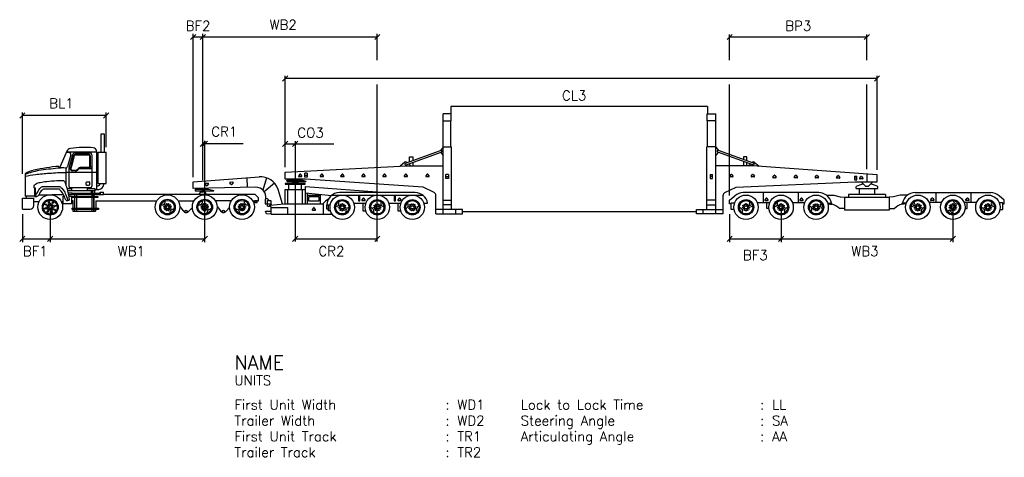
# Model space of a CAD drawing. Extents: x -20.2 to 20.1, y -8.9 to 9.
import ezdxf
from ezdxf.enums import TextEntityAlignment as Align

# ---------------------------------------------------------------- set-up
doc = ezdxf.new("R2010")
doc.units = 0
for name, color, linetype in [('ATDIMS', 7, 'CONTINUOUS'), ('ATTEXT', 7, 'CONTINUOUS'), ('ATVEHICLE', 7, 'CONTINUOUS')]:
    doc.layers.add(name, color=color, linetype=linetype)
doc.styles.get("Standard").update_dxf_attribs({"font": 'romans.shx'})

msp = doc.modelspace()

# ---------------------------------------------------------------- linework, layer by layer
at = {"layer": 'ATDIMS'}
for p, q in [((-13.211, 8.154), (-12.995, 8.37)), ((-13.103, 2.529), (-13.103, 8.385)), ((-13.103, 8.262), (-5.568, 8.262)), ((-12.817, 8.154), (-12.602, 8.37)), ((-12.709, 2.406), (-12.709, 8.385)), ((-5.676, 8.154), (-5.461, 8.37)), ((-5.568, 7.312), (-5.568, 8.385)), ((8.748, 8.154), (8.963, 8.37)), ((8.855, 7.312), (8.855, 8.37)), ((8.855, 8.262), (14.478, 8.262)), ((14.37, 8.154), (14.585, 8.37)), ((14.478, 7.312), (14.478, 8.37)), ((-9.451, 6.454), (-9.235, 6.67)), ((-9.343, 2.937), (-9.343, 6.67)), ((14.889, 6.562), (-9.343, 6.562)), ((14.781, 6.454), (14.997, 6.67)), ((14.889, 2.827), (14.889, 6.67)), ((-5.568, -0.108), (-5.568, 6.312)), ((8.855, 1.779), (8.855, 6.312)), ((14.478, 2.857), (14.478, 6.312)), ((-20.208, 4.94), (-19.993, 5.156)), ((-20.1, 2.669), (-20.1, 5.171)), ((-16.667, 5.048), (-20.1, 5.048)), ((-16.775, 4.94), (-16.56, 5.156)), ((-16.667, 3.75), (-16.667, 5.171)), ((-12.817, 3.785), (-12.602, 4)), ((-12.741, 3.785), (-12.526, 4)), ((-11.054, 3.892), (-12.709, 3.892)), ((-12.633, -0.132), (-12.633, 4.015)), ((-9.451, 3.785), (-9.235, 4)), ((-9.343, 3.892), (-7.343, 3.892)), ((-9.04, 3.785), (-8.824, 4)), ((-8.932, 4), (-8.932, -0.108)), ((-18.957, 1.29), (-18.957, -0.132)), ((10.962, 1.29), (10.962, -0.132)), ((17.994, 1.294), (17.994, -0.132)), ((-20.1, 1.014), (-20.1, -0.132)), ((8.855, 1.014), (8.855, -0.132)), ((-20.208, -0.108), (-19.993, 0.108)), ((-20.1, 0), (-18.957, 0)), ((-19.065, -0.108), (-18.85, 0.108)), ((-18.957, 0), (-12.633, 0)), ((-12.741, -0.108), (-12.526, 0.108)), ((-9.04, -0.108), (-8.824, 0.108)), ((-8.932, 0), (-5.568, 0)), ((-5.676, -0.108), (-5.461, 0.108)), ((8.748, -0.108), (8.963, 0.108)), ((8.855, 0), (10.962, 0)), ((10.854, -0.108), (11.069, 0.108)), ((10.962, 0), (17.994, 0)), ((17.886, -0.108), (18.102, 0.108))]:
    msp.add_line(p, q, dxfattribs=at)
at = {"layer": 'ATVEHICLE'}
for p, q in [((-2.562, 5.412), (-2.562, 5.112)), ((7.952, 5.412), (-2.562, 5.412)), ((7.952, 5.412), (7.952, 5.112)), ((-2.545, 5.112), (-2.874, 5.112)), ((-2.874, 1.022), (-2.874, 5.112)), ((-2.545, 4.835), (-2.545, 5.112)), ((7.935, 4.835), (7.935, 5.112)), ((7.935, 5.112), (8.296, 5.112)), ((8.296, 1.022), (8.296, 5.112)), ((-2.874, 4.835), (-2.545, 4.835)), ((-2.562, 3.769), (-2.562, 4.835)), ((8.296, 4.835), (7.935, 4.835)), ((7.952, 3.769), (7.952, 4.835)), ((-16.874, 4.303), (-16.748, 4.303)), ((-16.874, 3.55), (-16.874, 4.303)), ((-16.748, 4.303), (-16.748, 3.55)), ((-2.874, 3.753), (-2.982, 3.621)), ((-2.874, 3.769), (-2.527, 3.769)), ((-2.527, 1.202), (-2.527, 3.769)), ((8.296, 3.769), (7.918, 3.769)), ((7.918, 1.202), (7.918, 3.769)), ((8.296, 3.753), (8.404, 3.621)), ((-18.283, 3.584), (-18.549, 2.969)), ((-18.186, 3.539), (-18.302, 3.539)), ((-18.29, 3.567), (-17.058, 3.567)), ((-18.117, 3.435), (-18.247, 2.969)), ((-18.05, 3.434), (-18.198, 2.9)), ((-18.004, 3.407), (-18.117, 2.967)), ((-17.98, 3.401), (-18.093, 2.961)), ((-17.365, 3.452), (-17.946, 3.452)), ((-17.365, 3.427), (-17.946, 3.427)), ((-17.935, 3.521), (-17.323, 3.521)), ((-17.33, 2.966), (-17.33, 3.392)), ((-17.305, 2.966), (-17.305, 3.392)), ((-17.248, 3.446), (-17.248, 2.164)), ((-17.058, 3.581), (-17.058, 2.028)), ((-17.004, 3.55), (-17.004, 2.267)), ((-17.001, 3.55), (-16.667, 3.55)), ((-16.668, 2.267), (-16.668, 3.55)), ((-4.418, 3.106), (-2.976, 3.624)), ((-4.39, 3.028), (-2.948, 3.546)), ((-4.254, 3.165), (-4.254, 3.363)), ((-4.254, 3.363), (-4.118, 3.363)), ((-4.118, 3.363), (-4.118, 3.214)), ((-2.973, 3.537), (-2.874, 3.417)), ((8.394, 3.537), (8.296, 3.417)), ((9.811, 3.028), (8.369, 3.546)), ((9.839, 3.106), (8.398, 3.624)), ((9.566, 3.363), (9.43, 3.363)), ((9.43, 3.363), (9.43, 3.253)), ((9.566, 3.204), (9.566, 3.363)), ((-18.6, 2.969), (-18.6, 2.941)), ((-18.6, 2.941), (-18.549, 2.941)), ((-18.549, 2.941), (-18.549, 2.969)), ((-18.549, 2.941), (-18.341, 2.909)), ((-18.3, 2.898), (-18.31, 2.888)), ((-18.3, 2.903), (-18.3, 2.898)), ((-18.198, 2.9), (-18.198, 2.164)), ((-18.123, 2.84), (-18.123, 2.917)), ((-18.098, 2.84), (-18.098, 2.917)), ((-17.775, 2.878), (-17.248, 2.878)), ((-17.687, 2.931), (-17.365, 2.931)), ((-17.687, 2.906), (-17.365, 2.906)), ((-17.248, 2.929), (-17.318, 2.929)), ((-9.343, 2.737), (-4.371, 2.992)), ((-4.444, 3.137), (-4.637, 2.979)), ((-4.371, 2.992), (-2.874, 2.992)), ((-4.357, 3.128), (-4.368, 3.137)), ((-4.192, 2.992), (-4.282, 3.066)), ((-4.254, 3.043), (-4.254, 3.077)), ((-4.118, 3.125), (-4.118, 2.992)), ((9.793, 2.992), (8.296, 2.992)), ((9.43, 3.165), (9.43, 2.992)), ((9.566, 2.992), (9.566, 3.116)), ((9.614, 2.992), (9.704, 3.066)), ((9.779, 3.128), (9.79, 3.137)), ((14.889, 2.627), (9.793, 2.992)), ((9.865, 3.137), (10.058, 2.979)), ((-19.988, 2.669), (-19.988, 1.743)), ((-18.325, 2.71), (-18.325, 2.227)), ((-17.058, 2.711), (-18.319, 2.711)), ((-17.932, 2.805), (-18.063, 2.805)), ((-17.932, 2.78), (-18.063, 2.78)), ((-13.103, 2.329), (-10.404, 2.538)), ((-10.904, 2.499), (-10.896, 2.107)), ((-10.101, 2.5), (-10.252, 1.999)), ((-9.343, 2.442), (-9.343, 2.737)), ((-8.504, 2.442), (-9.343, 2.442)), ((-8.961, 2.442), (-8.961, 2.402)), ((-8.903, 2.402), (-8.903, 2.442)), ((-8.735, 2.646), (-8.787, 2.578)), ((-8.773, 2.549), (-8.669, 2.549)), ((-8.655, 2.578), (-8.707, 2.646)), ((-8.434, 2.686), (-8.532, 2.686)), ((-8.532, 2.533), (-8.532, 2.686)), ((-8.532, 2.609), (-8.434, 2.609)), ((-8.434, 2.533), (-8.532, 2.533)), ((-3.695, 2.111), (-8.504, 2.442)), ((-8.434, 2.686), (-8.434, 2.533)), ((-7.852, 2.646), (-7.904, 2.578)), ((-7.89, 2.549), (-7.785, 2.549)), ((-7.771, 2.578), (-7.824, 2.646)), ((-7.012, 2.646), (-7.065, 2.578)), ((-7.051, 2.549), (-6.946, 2.549)), ((-6.932, 2.578), (-6.984, 2.646)), ((-6.151, 2.646), (-6.203, 2.578)), ((-6.19, 2.549), (-6.085, 2.549)), ((-6.071, 2.578), (-6.123, 2.646)), ((-5.291, 2.646), (-5.343, 2.578)), ((-5.329, 2.549), (-5.224, 2.549)), ((-5.21, 2.578), (-5.263, 2.646)), ((-4.411, 2.646), (-4.463, 2.578)), ((-4.449, 2.549), (-4.344, 2.549)), ((-4.33, 2.578), (-4.383, 2.646)), ((-3.529, 2.646), (-3.581, 2.578)), ((-3.567, 2.549), (-3.462, 2.549)), ((-3.448, 2.578), (-3.501, 2.646)), ((-2.66, 2.632), (-2.758, 2.632)), ((-2.758, 2.478), (-2.758, 2.632)), ((-2.758, 2.555), (-2.66, 2.555)), ((-2.66, 2.478), (-2.758, 2.478)), ((-2.66, 2.632), (-2.66, 2.478)), ((8.052, 2.632), (8.15, 2.632)), ((8.052, 2.632), (8.052, 2.478)), ((8.15, 2.555), (8.052, 2.555)), ((8.052, 2.478), (8.15, 2.478)), ((8.15, 2.478), (8.15, 2.632)), ((8.86, 2.567), (8.913, 2.636)), ((8.979, 2.539), (8.874, 2.539)), ((8.941, 2.636), (8.993, 2.567)), ((9.737, 2.563), (9.789, 2.632)), ((9.856, 2.535), (9.751, 2.535)), ((9.817, 2.632), (9.87, 2.563)), ((10.621, 2.531), (10.673, 2.599)), ((10.74, 2.502), (10.635, 2.502)), ((10.701, 2.599), (10.754, 2.531)), ((11.502, 2.529), (11.554, 2.598)), ((11.621, 2.501), (11.516, 2.501)), ((11.582, 2.598), (11.635, 2.529)), ((12.358, 2.521), (12.41, 2.59)), ((12.477, 2.493), (12.372, 2.493)), ((12.438, 2.59), (12.491, 2.521)), ((13.236, 2.518), (13.288, 2.586)), ((13.355, 2.49), (13.25, 2.49)), ((13.316, 2.586), (13.369, 2.518)), ((13.97, 2.567), (14.069, 2.567)), ((13.97, 2.567), (13.97, 2.413)), ((14.069, 2.49), (13.97, 2.49)), ((14.069, 2.413), (14.069, 2.567)), ((14.18, 2.48), (14.232, 2.549)), ((14.299, 2.452), (14.194, 2.452)), ((14.26, 2.549), (14.313, 2.48)), ((14.468, 2.657), (14.468, 2.333)), ((14.889, 2.333), (14.889, 2.627)), ((-19.612, 2.176), (-19.597, 2.206)), ((-19.612, 2.094), (-19.612, 2.176)), ((-19.607, 2.084), (-19.612, 2.094)), ((-19.607, 2.079), (-19.607, 2.084)), ((-19.561, 2.079), (-19.607, 2.079)), ((-19.607, 2.079), (-19.607, 1.733)), ((-19.597, 2.206), (-19.566, 2.237)), ((-19.566, 2.237), (-19.52, 2.262)), ((-19.561, 1.819), (-19.561, 2.079)), ((-19.52, 2.262), (-19.459, 2.288)), ((-19.459, 2.288), (-19.414, 2.303)), ((-19.429, 2.003), (-19.383, 2.069)), ((-19.414, 2.303), (-19.368, 2.313)), ((-19.383, 2.069), (-19.332, 2.115)), ((-19.368, 2.313), (-19.307, 2.328)), ((-19.332, 2.115), (-19.307, 2.13)), ((-19.307, 2.328), (-19.246, 2.339)), ((-19.307, 2.13), (-19.282, 2.135)), ((-19.256, 2.018), (-19.292, 1.998)), ((-18.544, 2.135), (-19.282, 2.135)), ((-19.231, 2.033), (-19.256, 2.018)), ((-19.246, 2.339), (-19.175, 2.349)), ((-19.21, 2.038), (-19.231, 2.033)), ((-18.615, 2.038), (-19.21, 2.038)), ((-19.175, 2.349), (-19.099, 2.354)), ((-19.099, 2.354), (-19.007, 2.369)), ((-19.007, 2.369), (-18.905, 2.374)), ((-18.905, 2.374), (-18.803, 2.379)), ((-18.803, 2.379), (-18.681, 2.384)), ((-18.681, 2.384), (-18.554, 2.384)), ((-18.585, 2.033), (-18.615, 2.038)), ((-18.564, 2.008), (-18.585, 2.033)), ((-18.554, 2.384), (-18.417, 2.389)), ((-18.544, 2.135), (-18.519, 2.109)), ((-18.519, 2.109), (-18.483, 2.074)), ((-18.483, 2.074), (-18.442, 2.023)), ((-18.442, 2.023), (-18.391, 1.947)), ((-18.417, 2.389), (-18.412, 2.384)), ((-18.412, 2.384), (-18.401, 2.374)), ((-18.401, 2.374), (-18.391, 2.359)), ((-18.391, 2.359), (-18.376, 2.344)), ((-18.376, 2.344), (-18.366, 2.318)), ((-18.366, 2.318), (-18.351, 2.288)), ((-18.351, 2.288), (-18.33, 2.247)), ((-18.33, 2.247), (-18.315, 2.186)), ((-18.315, 2.186), (-18.29, 2.125)), ((-18.29, 2.125), (-18.269, 2.048)), ((-18.091, 2.054), (-18.271, 2.054)), ((-18.269, 2.048), (-18.254, 1.957)), ((-17.323, 2.089), (-18.123, 2.089)), ((-17.436, 2.084), (-18.091, 2.084)), ((-18.091, 2.084), (-18.091, 1.987)), ((-17.492, 2.308), (-17.497, 2.293)), ((-17.497, 2.293), (-17.497, 2.252)), ((-17.497, 2.252), (-17.497, 2.237)), ((-17.497, 2.237), (-17.497, 2.227)), ((-17.497, 2.227), (-17.492, 2.222)), ((-17.476, 2.318), (-17.492, 2.308)), ((-17.492, 2.222), (-17.481, 2.211)), ((-17.481, 2.211), (-17.471, 2.201)), ((-17.466, 2.333), (-17.476, 2.318)), ((-17.471, 2.201), (-17.456, 2.196)), ((-17.461, 2.333), (-17.466, 2.333)), ((-17.461, 2.333), (-17.456, 2.333)), ((-17.456, 2.333), (-17.441, 2.333)), ((-17.456, 2.196), (-17.431, 2.196)), ((-17.441, 2.333), (-17.41, 2.333)), ((-17.436, 1.987), (-17.436, 2.084)), ((-17.115, 2.054), (-17.436, 2.054)), ((-17.431, 2.196), (-17.395, 2.196)), ((-17.41, 2.333), (-17.37, 2.333)), ((-17.395, 2.196), (-17.37, 2.196)), ((-17.37, 2.333), (-17.359, 2.333)), ((-17.37, 2.196), (-17.359, 2.196)), ((-17.339, 2.318), (-17.359, 2.333)), ((-17.359, 2.201), (-17.344, 2.206)), ((-17.359, 2.196), (-17.359, 2.201)), ((-17.344, 2.206), (-17.334, 2.227)), ((-17.334, 2.308), (-17.339, 2.318)), ((-17.334, 2.298), (-17.334, 2.308)), ((-17.334, 2.272), (-17.334, 2.298)), ((-17.334, 2.247), (-17.334, 2.272)), ((-17.334, 2.227), (-17.334, 2.247)), ((-17.115, 1.982), (-17.115, 2.054)), ((-17.115, 2.028), (-16.969, 2.028)), ((-17.058, 2.178), (-16.994, 2.178)), ((-17.004, 2.267), (-16.668, 2.267)), ((-16.919, 2.253), (-16.919, 2.267)), ((-16.769, 2.228), (-16.769, 2.267)), ((-13.103, 2.062), (-13.103, 2.329)), ((-10.547, 2.115), (-13.103, 2.062)), ((-13.029, 2.031), (-13.029, 1.965)), ((-13.029, 2.031), (-12.475, 2.031)), ((-12.736, 2.07), (-12.736, 1.999)), ((-12.733, 2.031), (-12.733, 1.99)), ((-12.685, 2.031), (-12.685, 1.99)), ((-12.683, 1.999), (-12.683, 2.071)), ((-12.56, 2.181), (-12.615, 2.248)), ((-12.603, 2.276), (-12.498, 2.281)), ((-12.483, 2.253), (-12.532, 2.182)), ((-12.475, 2.031), (-12.263, 1.978)), ((-11.549, 2.23), (-11.605, 2.297)), ((-11.592, 2.326), (-11.487, 2.33)), ((-11.472, 2.302), (-11.521, 2.232)), ((-9.776, 2.282), (-10.194, 1.928)), ((-9.453, 1.432), (-9.629, 2.028)), ((-8.521, 2.264), (-9.343, 2.264)), ((-9.343, 2.264), (-9.343, 2.24)), ((-9.343, 2.24), (-8.521, 2.24)), ((-9.254, 2.35), (-9.269, 2.402)), ((-9.269, 2.402), (-8.646, 2.402)), ((-9.254, 2.35), (-8.499, 2.35)), ((-9.199, 2.24), (-9.199, 2.013)), ((-9.078, 2.35), (-9.044, 2.307)), ((-9.078, 2.264), (-9.044, 2.307)), ((-8.821, 2.307), (-9.044, 2.307)), ((-8.786, 2.35), (-8.821, 2.307)), ((-8.786, 2.264), (-8.821, 2.307)), ((-8.665, 2.013), (-8.665, 2.24)), ((-8.646, 2.402), (-8.499, 2.361)), ((-8.521, 2.24), (-8.521, 2.264)), ((-8.511, 1.439), (-8.511, 2.14)), ((-8.511, 2.14), (-5.217, 1.895)), ((-8.499, 2.361), (-8.499, 2.35)), ((-3.24, 1.896), (-3.695, 2.111)), ((8.662, 1.896), (9.117, 2.111)), ((9.117, 2.111), (13.995, 2.334)), ((13.97, 2.413), (14.069, 2.413)), ((13.995, 2.334), (14.889, 2.333)), ((14.033, 2.059), (14.033, 2.141)), ((14.033, 2.059), (14.923, 2.059)), ((14.175, 1.811), (14.175, 2.059)), ((14.24, 2.334), (14.412, 2.154)), ((14.412, 2.154), (14.544, 2.154)), ((14.544, 2.154), (14.715, 2.333)), ((14.78, 2.059), (14.78, 1.811)), ((14.923, 2.059), (14.923, 2.141)), ((-20.1, 1.662), (-19.634, 1.662)), ((-20.1, 1.214), (-20.1, 1.662)), ((-19.607, 1.743), (-19.988, 1.743)), ((-19.943, 1.743), (-19.943, 1.662)), ((-19.634, 1.364), (-19.634, 1.662)), ((-19.561, 1.819), (-19.607, 1.819)), ((-19.607, 1.733), (-19.597, 1.733)), ((-19.597, 1.733), (-19.582, 1.738)), ((-19.582, 1.738), (-19.5, 1.738)), ((-19.566, 1.738), (-19.561, 1.753)), ((-19.561, 1.753), (-19.551, 1.774)), ((-19.551, 1.774), (-19.546, 1.799)), ((-19.546, 1.799), (-19.5, 1.86)), ((-19.5, 1.86), (-19.47, 1.932)), ((-19.475, 1.748), (-19.5, 1.738)), ((-19.454, 1.763), (-19.475, 1.748)), ((-19.47, 1.932), (-19.429, 2.003)), ((-19.434, 1.779), (-19.454, 1.763)), ((-19.419, 1.804), (-19.434, 1.779)), ((-19.076, 1.794), (-19.42, 1.794)), ((-19.414, 1.814), (-19.419, 1.804)), ((-19.393, 1.875), (-19.414, 1.814)), ((-19.363, 1.932), (-19.393, 1.875)), ((-19.327, 1.972), (-19.363, 1.932)), ((-19.292, 1.998), (-19.327, 1.972)), ((-18.414, 1.804), (-18.894, 1.804)), ((-18.508, 1.957), (-18.564, 2.008)), ((-18.458, 1.891), (-18.508, 1.957)), ((-18.417, 1.809), (-18.458, 1.891)), ((-18.422, 1.748), (-18.384, 1.748)), ((-18.422, 1.438), (-18.422, 1.748)), ((-18.376, 1.733), (-18.417, 1.809)), ((-18.391, 1.947), (-18.366, 1.906)), ((-18.356, 1.667), (-18.376, 1.733)), ((-18.366, 1.906), (-18.345, 1.855)), ((-18.345, 1.641), (-18.356, 1.667)), ((-18.345, 1.855), (-18.315, 1.799)), ((-18.33, 1.621), (-18.345, 1.641)), ((-18.33, 1.606), (-18.33, 1.621)), ((-18.315, 1.799), (-18.29, 1.733)), ((-18.29, 1.733), (-18.269, 1.667)), ((-18.269, 1.667), (-18.244, 1.585)), ((-18.258, 1.982), (-17.115, 1.982)), ((-18.254, 1.957), (-18.223, 1.85)), ((-18.056, 1.87), (-18.229, 1.87)), ((-18.223, 1.85), (-18.198, 1.728)), ((-18.056, 1.809), (-18.215, 1.809)), ((-18.202, 1.748), (-18.086, 1.748)), ((-18.198, 1.728), (-18.178, 1.585)), ((-18.091, 1.987), (-17.436, 1.987)), ((-18.086, 1.748), (-18.086, 1.438)), ((-18.056, 1.87), (-16.917, 1.87)), ((-18.056, 1.809), (-18.056, 1.87)), ((-16.917, 1.809), (-18.056, 1.809)), ((-18.056, 1.733), (-17.014, 1.733)), ((-18.056, 1.692), (-18.056, 1.733)), ((-17.014, 1.692), (-18.056, 1.692)), ((-17.954, 1.733), (-17.954, 1.809)), ((-17.954, 1.254), (-17.954, 1.692)), ((-17.883, 1.809), (-17.883, 1.733)), ((-17.883, 1.692), (-17.883, 1.254)), ((-17.283, 1.982), (-17.283, 1.87)), ((-17.141, 1.972), (-17.237, 1.972)), ((-17.237, 1.972), (-17.237, 1.789)), ((-17.141, 1.972), (-17.237, 1.972)), ((-17.237, 1.972), (-17.237, 1.789)), ((-17.237, 1.794), (-17.141, 1.794)), ((-17.237, 1.733), (-17.237, 1.794)), ((-17.237, 1.254), (-17.237, 1.692)), ((-17.187, 1.794), (-17.187, 1.733)), ((-17.187, 1.692), (-17.187, 1.254)), ((-17.156, 1.254), (-17.156, 1.692)), ((-17.141, 1.794), (-17.141, 1.972)), ((-17.131, 1.972), (-17.115, 1.982)), ((-17.131, 1.87), (-17.131, 1.972)), ((-17.014, 1.733), (-17.014, 1.692)), ((-16.932, 1.911), (-16.932, 1.87)), ((-16.932, 1.911), (-16.78, 1.911)), ((-16.917, 1.87), (-16.917, 1.809)), ((-16.78, 1.809), (-16.917, 1.809)), ((-16.78, 1.819), (-16.78, 1.911)), ((-10.568, 1.819), (-16.78, 1.819)), ((-13.029, 1.965), (-12.791, 1.965)), ((-12.855, 1.819), (-12.797, 1.921)), ((-12.787, 1.926), (-12.737, 1.926)), ((-12.781, 1.926), (-12.754, 1.947)), ((-12.736, 1.999), (-12.683, 1.999)), ((-12.733, 1.99), (-12.685, 1.99)), ((-12.631, 1.926), (-12.681, 1.926)), ((-12.638, 1.926), (-12.664, 1.947)), ((-12.627, 1.965), (-12.263, 1.965)), ((-12.563, 1.819), (-12.621, 1.921)), ((-12.263, 1.965), (-12.263, 1.978)), ((-10.436, 1.687), (-10.568, 1.819)), ((-10.436, 1.56), (-10.436, 1.687)), ((-10.072, 1.648), (-10.157, 1.622)), ((-10.157, 1.622), (-10.157, 1.434)), ((-9.992, 1.568), (-10.072, 1.648)), ((-8.511, 2.013), (-9.353, 2.013)), ((-9.353, 2.013), (-9.353, 1.439)), ((-9.225, 1.439), (-9.225, 2.013)), ((-8.639, 2.013), (-8.639, 1.439)), ((-8.511, 1.885), (-7.448, 1.776)), ((-8.439, 1.878), (-8.439, 1.439)), ((-7.894, 1.779), (-8.439, 1.779)), ((-8.368, 1.739), (-7.967, 1.739)), ((-8.368, 1.543), (-8.368, 1.739)), ((-7.967, 1.739), (-7.967, 1.543)), ((-7.894, 1.439), (-7.894, 1.822)), ((-7.438, 1.784), (-7.099, 1.784)), ((-4.019, 1.895), (-7.118, 1.895)), ((-6.907, 1.784), (-5.664, 1.784)), ((-6.343, 1.784), (-6.343, 1.559)), ((-6.286, 1.559), (-6.286, 1.784)), ((-6.147, 1.667), (-6.2, 1.599)), ((-6.067, 1.599), (-6.119, 1.667)), ((-5.472, 1.784), (-4.23, 1.784)), ((-4.88, 1.784), (-4.88, 1.559)), ((-4.822, 1.559), (-4.822, 1.784)), ((-4.673, 1.667), (-4.725, 1.599)), ((-4.593, 1.599), (-4.645, 1.667)), ((-4.038, 1.784), (-3.699, 1.784)), ((-3.17, 1.022), (-3.17, 1.785)), ((8.592, 1.022), (8.592, 1.785)), ((8.855, 1.579), (9.072, 1.768)), ((12.511, 1.895), (9.412, 1.895)), ((10.226, 1.895), (10.226, 1.491)), ((10.353, 1.665), (10.301, 1.597)), ((10.434, 1.597), (10.381, 1.665)), ((11.661, 1.895), (11.661, 1.491)), ((11.788, 1.665), (11.735, 1.597)), ((11.868, 1.597), (11.816, 1.665)), ((12.826, 1.788), (13.122, 1.788)), ((13.122, 1.788), (13.387, 1.716)), ((13.387, 1.716), (13.568, 1.707)), ((13.568, 1.707), (15.387, 1.707)), ((13.568, 1.182), (13.568, 1.707)), ((15.237, 1.811), (13.718, 1.811)), ((13.718, 1.811), (13.718, 1.707)), ((15.237, 1.811), (15.237, 1.707)), ((15.569, 1.716), (15.387, 1.707)), ((15.387, 1.707), (15.387, 1.182)), ((15.834, 1.788), (15.569, 1.716)), ((16.13, 1.788), (15.834, 1.788)), ((16.445, 1.895), (19.544, 1.895)), ((17.087, 1.597), (17.14, 1.665)), ((17.168, 1.665), (17.22, 1.597)), ((17.295, 1.895), (17.295, 1.491)), ((18.522, 1.597), (18.574, 1.665)), ((18.602, 1.665), (18.655, 1.597)), ((18.729, 1.895), (18.729, 1.491)), ((20.1, 1.579), (19.884, 1.768)), ((-20.1, 1.214), (-19.784, 1.214)), ((-19.634, 1.524), (-19.413, 1.524)), ((-18.502, 1.524), (-18.437, 1.524)), ((-18.437, 1.509), (-18.437, 1.524)), ((-18.427, 1.448), (-18.437, 1.509)), ((-18.422, 1.438), (-18.427, 1.448)), ((-18.086, 1.438), (-18.422, 1.438)), ((-18.33, 1.606), (-18.31, 1.585)), ((-18.325, 1.6), (-18.33, 1.606)), ((-18.31, 1.585), (-18.29, 1.575)), ((-18.29, 1.575), (-18.239, 1.575)), ((-18.239, 1.575), (-18.198, 1.58)), ((-18.198, 1.58), (-18.183, 1.585)), ((-18.183, 1.585), (-18.178, 1.585)), ((-18.02, 1.555), (-18.086, 1.555)), ((-18.061, 1.254), (-16.988, 1.254)), ((-18.061, 1.204), (-18.061, 1.254)), ((-18.02, 1.254), (-18.02, 1.555)), ((-17.09, 1.56), (-14.593, 1.56)), ((-17.09, 1.56), (-17.09, 1.555)), ((-17.09, 1.555), (-17.09, 1.545)), ((-17.09, 1.545), (-17.085, 1.524)), ((-17.085, 1.372), (-17.089, 1.254)), ((-17.085, 1.524), (-17.085, 1.499)), ((-17.085, 1.499), (-17.085, 1.443)), ((-17.085, 1.443), (-17.085, 1.372)), ((-16.988, 1.254), (-16.988, 1.204)), ((-13.721, 1.56), (-13.069, 1.56)), ((-13.651, 1.322), (-13.516, 1.147)), ((-13.286, 1.134), (-13.14, 1.292)), ((-11.547, 1.558), (-12.196, 1.558)), ((-12.127, 1.322), (-11.992, 1.147)), ((-11.762, 1.134), (-11.616, 1.292)), ((-10.673, 1.56), (-10.436, 1.56)), ((-10.485, 1.558), (-10.581, 1.558)), ((-10.581, 1.558), (-10.581, 1.485)), ((-10.485, 1.558), (-10.581, 1.558)), ((-10.581, 1.558), (-10.581, 1.485)), ((-10.581, 1.485), (-10.485, 1.485)), ((-10.581, 1.485), (-10.485, 1.485)), ((-10.485, 1.485), (-10.485, 1.558)), ((-10.485, 1.485), (-10.485, 1.558)), ((-10.157, 1.434), (-10.107, 1.434)), ((-10.107, 1.434), (-10.065, 1.419)), ((-10.065, 1.342), (-10.065, 1.568)), ((-10.065, 1.568), (-9.92, 1.568)), ((-9.92, 1.419), (-10.065, 1.419)), ((-10.065, 1.342), (-9.977, 1.342)), ((-9.977, 1.342), (-9.964, 1.379)), ((-9.964, 1.379), (-9.95, 1.379)), ((-9.95, 1.379), (-9.382, 1.439)), ((-9.914, 1.281), (-9.95, 1.379)), ((-9.92, 1.568), (-9.92, 1.419)), ((-9.92, 1.419), (-9.893, 1.385)), ((-9.914, 1.281), (-9.248, 1.281)), ((-9.914, 1.019), (-9.914, 1.281)), ((-9.382, 1.439), (-7.781, 1.439)), ((-9.248, 1.281), (-9.248, 1.019)), ((-8.935, 1.439), (-8.935, 1.019)), ((-7.967, 1.543), (-8.368, 1.543)), ((-8.176, 1.274), (-8.229, 1.205)), ((-8.096, 1.205), (-8.148, 1.274)), ((-7.781, 1.45), (-7.781, 1.008)), ((-7.65, 1.388), (-7.494, 1.388)), ((-7.65, 1.388), (-7.65, 1.233)), ((-7.65, 1.233), (-7.569, 1.233)), ((-7.569, 1.144), (-7.569, 1.388)), ((-6.532, 1.462), (-6.039, 1.462)), ((-6.343, 1.559), (-6.286, 1.559)), ((-6.186, 1.571), (-6.081, 1.571)), ((-6.144, 1.137), (-6.144, 1.462)), ((-5.098, 1.462), (-4.604, 1.462)), ((-4.88, 1.559), (-4.822, 1.559)), ((-4.711, 1.571), (-4.606, 1.571)), ((-4.71, 1.137), (-4.71, 1.462)), ((-3.663, 1.462), (-3.508, 1.462)), ((-2.874, 1.589), (-2.527, 1.589)), ((-2.527, 1.391), (-2.874, 1.391)), ((8.296, 1.589), (7.918, 1.589)), ((7.918, 1.391), (8.296, 1.391)), ((8.855, 1.431), (8.855, 1.579)), ((8.916, 1.431), (8.855, 1.431)), ((8.916, 1.199), (8.916, 1.475)), ((8.916, 1.475), (9.061, 1.475)), ((9.986, 1.491), (10.503, 1.491)), ((10.315, 1.568), (10.42, 1.568)), ((10.379, 1.244), (10.379, 1.491)), ((10.464, 1.244), (10.379, 1.244)), ((11.42, 1.491), (11.937, 1.491)), ((11.749, 1.568), (11.854, 1.568)), ((12.866, 1.462), (13.021, 1.462)), ((12.95, 1.462), (12.95, 1.425)), ((12.95, 1.425), (13.045, 1.425)), ((13.045, 1.425), (13.021, 1.462)), ((13.568, 1.248), (13.352, 1.248)), ((15.387, 1.248), (15.604, 1.248)), ((15.91, 1.425), (15.934, 1.462)), ((16.005, 1.425), (15.91, 1.425)), ((16.089, 1.462), (15.934, 1.462)), ((16.005, 1.462), (16.005, 1.425)), ((17.535, 1.491), (17.019, 1.491)), ((17.206, 1.568), (17.101, 1.568)), ((18.97, 1.491), (18.453, 1.491)), ((18.491, 1.244), (18.577, 1.244)), ((18.641, 1.568), (18.536, 1.568)), ((18.577, 1.244), (18.577, 1.491)), ((20.04, 1.475), (19.894, 1.475)), ((20.04, 1.199), (20.04, 1.475)), ((20.04, 1.431), (20.1, 1.431)), ((20.1, 1.431), (20.1, 1.579)), ((-16.988, 1.204), (-18.061, 1.204)), ((-18.02, 1.117), (-18.02, 1.204)), ((-17.115, 1.117), (-18.02, 1.117)), ((-17.954, 1.127), (-17.954, 1.204)), ((-17.883, 1.127), (-17.954, 1.127)), ((-17.883, 1.204), (-17.883, 1.127)), ((-17.237, 1.127), (-17.237, 1.204)), ((-17.187, 1.127), (-17.237, 1.127)), ((-17.187, 1.204), (-17.187, 1.127)), ((-17.156, 1.148), (-17.156, 1.204)), ((-17.105, 1.132), (-17.115, 1.117)), ((-17.1, 1.158), (-17.105, 1.132)), ((-17.093, 1.204), (-17.1, 1.158)), ((-13.516, 1.147), (-13.505, 1.135)), ((-13.505, 1.135), (-13.494, 1.124)), ((-13.494, 1.124), (-13.483, 1.115)), ((-13.483, 1.115), (-13.471, 1.107)), ((-13.471, 1.107), (-13.46, 1.1)), ((-13.46, 1.1), (-13.45, 1.095)), ((-13.45, 1.095), (-13.44, 1.09)), ((-13.44, 1.09), (-13.431, 1.087)), ((-13.431, 1.087), (-13.422, 1.085)), ((-13.422, 1.085), (-13.415, 1.083)), ((-13.415, 1.083), (-13.408, 1.081)), ((-13.408, 1.081), (-13.403, 1.08)), ((-13.403, 1.08), (-13.399, 1.079)), ((-13.399, 1.079), (-13.396, 1.079)), ((-13.396, 1.079), (-13.395, 1.079)), ((-13.395, 1.079), (-13.377, 1.082)), ((-13.377, 1.082), (-13.36, 1.087)), ((-13.36, 1.087), (-13.344, 1.093)), ((-13.344, 1.093), (-13.328, 1.101)), ((-13.328, 1.101), (-13.313, 1.111)), ((-13.313, 1.111), (-13.299, 1.123)), ((-13.299, 1.123), (-13.286, 1.134)), ((-11.992, 1.147), (-11.981, 1.135)), ((-11.981, 1.135), (-11.97, 1.124)), ((-11.97, 1.124), (-11.959, 1.115)), ((-11.959, 1.115), (-11.947, 1.107)), ((-11.947, 1.107), (-11.936, 1.1)), ((-11.936, 1.1), (-11.926, 1.095)), ((-11.926, 1.095), (-11.916, 1.09)), ((-11.916, 1.09), (-11.907, 1.087)), ((-11.907, 1.087), (-11.898, 1.085)), ((-11.898, 1.085), (-11.891, 1.083)), ((-11.891, 1.083), (-11.884, 1.081)), ((-11.884, 1.081), (-11.879, 1.08)), ((-11.879, 1.08), (-11.875, 1.079)), ((-11.875, 1.079), (-11.872, 1.079)), ((-11.872, 1.079), (-11.871, 1.079)), ((-11.871, 1.079), (-11.853, 1.082)), ((-11.853, 1.082), (-11.836, 1.087)), ((-11.836, 1.087), (-11.82, 1.093)), ((-11.82, 1.093), (-11.804, 1.101)), ((-11.804, 1.101), (-11.789, 1.111)), ((-11.789, 1.111), (-11.775, 1.123)), ((-11.775, 1.123), (-11.762, 1.134)), ((-10.1, 1.03), (-10.148, 1.135)), ((-10.148, 1.135), (-9.914, 1.135)), ((-9.914, 1.019), (-10.1, 1.03)), ((-9.914, 1.019), (-7.781, 1.019)), ((-8.215, 1.177), (-8.11, 1.177)), ((-7.781, 1.008), (-7.413, 1.008)), ((-7.48, 1.144), (-7.569, 1.144)), ((-6.043, 1.137), (-6.144, 1.137)), ((-4.608, 1.137), (-4.71, 1.137)), ((-2.079, 1.202), (-3.17, 1.202)), ((-3.17, 1.022), (-2.079, 1.022)), ((-2.355, 1.022), (-2.355, 1.202)), ((-2.079, 1.022), (-2.079, 1.202)), ((7.501, 1.112), (-2.079, 1.112)), ((7.501, 1.022), (7.501, 1.202)), ((7.501, 1.202), (8.592, 1.202)), ((8.592, 1.022), (7.501, 1.022)), ((7.776, 1.022), (7.776, 1.202)), ((9.036, 1.199), (8.916, 1.199)), ((15.387, 1.182), (13.568, 1.182)), ((19.919, 1.199), (20.04, 1.199))]:
    msp.add_line(p, q, dxfattribs=at)
for centre, radius in [((-18.957, 1.301), 0.507), ((-18.957, 1.301), 0.324), ((-14.157, 1.301), 0.507), ((-14.157, 1.301), 0.319), ((-12.633, 1.301), 0.507), ((-12.633, 1.301), 0.319), ((-12.709, 1.965), 0.0147), ((-11.109, 1.301), 0.507), ((-11.109, 1.301), 0.319), ((-7.003, 1.294), 0.5), ((-5.568, 1.294), 0.5), ((-4.134, 1.294), 0.5), ((9.527, 1.294), 0.5), ((10.962, 1.294), 0.5), ((12.396, 1.294), 0.5), ((16.56, 1.294), 0.5), ((17.994, 1.294), 0.5), ((19.429, 1.294), 0.5), ((-18.957, 1.301), 0.286), ((-19.163, 1.248), 0.0274), ((-19.14, 1.409), 0.0274), ((-19.103, 1.301), 0.00971), ((-19.083, 1.374), 0.00971), ((-19.084, 1.229), 0.00971), ((-18.957, 1.301), 0.113), ((-19.03, 1.427), 0.00971), ((-19.01, 1.507), 0.0274), ((-18.957, 1.301), 0.0638), ((-18.957, 1.447), 0.00971), ((-18.884, 1.427), 0.00971), ((-18.85, 1.484), 0.0274), ((-18.831, 1.374), 0.00971), ((-18.831, 1.228), 0.00971), ((-18.812, 1.301), 0.00971), ((-18.775, 1.193), 0.0274), ((-18.752, 1.354), 0.0274), ((-14.157, 1.301), 0.277), ((-14.298, 1.339), 0.00971), ((-14.298, 1.263), 0.00971), ((-14.157, 1.301), 0.113), ((-14.26, 1.404), 0.00971), ((-14.157, 1.301), 0.0638), ((-14.195, 1.442), 0.00971), ((-14.12, 1.442), 0.00971), ((-14.054, 1.404), 0.00971), ((-14.017, 1.339), 0.00971), ((-14.017, 1.264), 0.00971), ((-12.633, 1.301), 0.277), ((-12.774, 1.339), 0.00971), ((-12.774, 1.263), 0.00971), ((-12.633, 1.301), 0.113), ((-12.736, 1.404), 0.00971), ((-12.633, 1.301), 0.0638), ((-12.671, 1.442), 0.00971), ((-12.596, 1.442), 0.00971), ((-12.53, 1.404), 0.00971), ((-12.493, 1.339), 0.00971), ((-12.493, 1.264), 0.00971), ((-11.109, 1.301), 0.277), ((-11.25, 1.339), 0.00971), ((-11.25, 1.264), 0.00971), ((-11.109, 1.301), 0.113), ((-11.212, 1.404), 0.00971), ((-11.109, 1.301), 0.0638), ((-11.147, 1.442), 0.00971), ((-11.071, 1.442), 0.00971), ((-11.006, 1.404), 0.00971), ((-10.969, 1.339), 0.00971), ((-10.969, 1.263), 0.00971), ((-7.003, 1.294), 0.314), ((-7.003, 1.294), 0.273), ((-7.146, 1.294), 0.00955), ((-7.127, 1.222), 0.00955), ((-7.127, 1.366), 0.00955), ((-7.003, 1.294), 0.111), ((-7.074, 1.418), 0.00955), ((-7.003, 1.294), 0.0627), ((-7.003, 1.437), 0.00955), ((-6.931, 1.418), 0.00955), ((-6.879, 1.365), 0.00955), ((-6.879, 1.222), 0.00955), ((-6.86, 1.294), 0.00955), ((-5.568, 1.294), 0.314), ((-5.568, 1.294), 0.273), ((-5.712, 1.294), 0.00955), ((-5.692, 1.366), 0.00955), ((-5.693, 1.222), 0.00955), ((-5.568, 1.294), 0.111), ((-5.64, 1.418), 0.00955), ((-5.568, 1.294), 0.0627), ((-5.568, 1.437), 0.00955), ((-5.496, 1.418), 0.00955), ((-5.444, 1.365), 0.00955), ((-5.444, 1.222), 0.00955), ((-5.425, 1.294), 0.00955), ((-4.134, 1.294), 0.314), ((-4.134, 1.294), 0.273), ((-4.272, 1.331), 0.00955), ((-4.272, 1.257), 0.00955), ((-4.134, 1.294), 0.111), ((-4.235, 1.395), 0.00955), ((-4.134, 1.294), 0.0627), ((-4.171, 1.432), 0.00955), ((-4.096, 1.432), 0.00955), ((-4.032, 1.395), 0.00955), ((-3.995, 1.331), 0.00955), ((-3.996, 1.256), 0.00955), ((9.527, 1.294), 0.314), ((9.527, 1.294), 0.273), ((9.384, 1.294), 0.00955), ((9.403, 1.222), 0.00955), ((9.403, 1.366), 0.00955), ((9.527, 1.294), 0.111), ((9.456, 1.418), 0.00955), ((9.527, 1.294), 0.0627), ((9.527, 1.437), 0.00955), ((9.599, 1.418), 0.00955), ((9.651, 1.222), 0.00955), ((9.651, 1.365), 0.00955), ((9.67, 1.294), 0.00955), ((10.962, 1.294), 0.314), ((10.962, 1.294), 0.273), ((10.818, 1.294), 0.00955), ((10.838, 1.366), 0.00955), ((10.837, 1.222), 0.00955), ((10.962, 1.294), 0.111), ((10.89, 1.418), 0.00955), ((10.962, 1.294), 0.0627), ((10.962, 1.437), 0.00955), ((11.033, 1.418), 0.00955), ((11.086, 1.365), 0.00955), ((11.085, 1.222), 0.00955), ((11.105, 1.294), 0.00955), ((12.396, 1.294), 0.314), ((12.396, 1.294), 0.273), ((12.258, 1.331), 0.00955), ((12.258, 1.257), 0.00955), ((12.396, 1.294), 0.111), ((12.295, 1.395), 0.00955), ((12.396, 1.294), 0.0627), ((12.359, 1.432), 0.00955), ((12.433, 1.432), 0.00955), ((12.498, 1.395), 0.00955), ((12.534, 1.331), 0.00955), ((12.534, 1.256), 0.00955), ((16.56, 1.294), 0.314), ((16.56, 1.294), 0.273), ((16.416, 1.294), 0.00955), ((16.436, 1.366), 0.00955), ((16.435, 1.222), 0.00955), ((16.56, 1.294), 0.111), ((16.488, 1.418), 0.00955), ((16.56, 1.294), 0.0627), ((16.56, 1.437), 0.00955), ((16.631, 1.418), 0.00955), ((16.684, 1.365), 0.00955), ((16.684, 1.222), 0.00955), ((16.703, 1.294), 0.00955), ((17.994, 1.294), 0.314), ((17.994, 1.294), 0.273), ((17.851, 1.294), 0.00955), ((17.87, 1.222), 0.00955), ((17.87, 1.366), 0.00955), ((17.994, 1.294), 0.111), ((17.923, 1.418), 0.00955), ((17.994, 1.294), 0.0627), ((17.994, 1.437), 0.00955), ((18.066, 1.418), 0.00955), ((18.118, 1.365), 0.00955), ((18.118, 1.222), 0.00955), ((18.137, 1.294), 0.00955), ((19.429, 1.294), 0.314), ((19.429, 1.294), 0.273), ((19.285, 1.294), 0.00955), ((19.305, 1.366), 0.00955), ((19.304, 1.222), 0.00955), ((19.429, 1.294), 0.111), ((19.357, 1.418), 0.00955), ((19.429, 1.294), 0.0627), ((19.429, 1.437), 0.00955), ((19.5, 1.418), 0.00955), ((19.553, 1.365), 0.00955), ((19.553, 1.222), 0.00955), ((19.572, 1.294), 0.00955), ((-19.065, 1.118), 0.0274), ((-19.031, 1.175), 0.00971), ((-18.958, 1.155), 0.00971), ((-18.904, 1.096), 0.0274), ((-18.885, 1.175), 0.00971), ((-14.26, 1.198), 0.00971), ((-14.195, 1.16), 0.00971), ((-14.119, 1.161), 0.00971), ((-14.054, 1.198), 0.00971), ((-13.395, 1.126), 0.0475), ((-12.736, 1.198), 0.00971), ((-12.671, 1.16), 0.00971), ((-12.595, 1.161), 0.00971), ((-12.53, 1.198), 0.00971), ((-11.871, 1.126), 0.0475), ((-11.212, 1.198), 0.00971), ((-11.147, 1.161), 0.00971), ((-11.072, 1.16), 0.00971), ((-11.006, 1.198), 0.00971), ((-7.075, 1.17), 0.00955), ((-7.003, 1.151), 0.00955), ((-6.931, 1.17), 0.00955), ((-5.64, 1.17), 0.00955), ((-5.569, 1.151), 0.00955), ((-5.497, 1.17), 0.00955), ((-4.235, 1.193), 0.00955), ((-4.171, 1.155), 0.00955), ((-4.097, 1.155), 0.00955), ((-4.033, 1.192), 0.00955), ((9.455, 1.17), 0.00955), ((9.527, 1.151), 0.00955), ((9.598, 1.17), 0.00955), ((10.89, 1.17), 0.00955), ((10.961, 1.151), 0.00955), ((11.033, 1.17), 0.00955), ((12.295, 1.193), 0.00955), ((12.359, 1.155), 0.00955), ((12.433, 1.155), 0.00955), ((12.497, 1.192), 0.00955), ((16.488, 1.17), 0.00955), ((16.559, 1.151), 0.00955), ((16.631, 1.17), 0.00955), ((17.922, 1.17), 0.00955), ((17.994, 1.151), 0.00955), ((18.066, 1.17), 0.00955), ((19.357, 1.17), 0.00955), ((19.428, 1.151), 0.00955), ((19.5, 1.17), 0.00955)]:
    msp.add_circle(centre, radius, dxfattribs=at)
for centre, radius, start, end in [((-18.099, 3.504), 0.2, 97.861, 156.5947), ((-17.527, -0.638), 4.381, 85.6896, 97.861), ((-17.208, 3.581), 0.15, 0, 86.0823), ((-18.192, 3.46), 0.0789, 341.487, 85.7207), ((-17.937, 3.405), 0.116, 89.0881, 165.4902), ((-17.946, 3.392), 0.06, 90, 165.5908), ((-17.946, 3.392), 0.035, 90, 165.5908), ((-17.365, 3.392), 0.06, 0, 90), ((-17.365, 3.392), 0.035, 0, 90), ((-17.323, 3.446), 0.075, 0, 90), ((-2.962, 3.585), 0.0415, 289.7568, 109.7568), ((8.383, 3.585), 0.0415, 70.2432, 250.2432), ((-18.077, -3.642), 6.632, 94.5221, 103.5048), ((-17.812, -7.076), 10, 94.7687, 99.2838), ((-17.719, -8.186), 11.113, 93.5363, 94.7687), ((-18.337, 3.005), 0.0964, 267.1375, 338.2839), ((-16.784, 2.668), 1.542, 171.7833, 178.4349), ((-17.923, 2.917), 0.2, 165.5908, 180), ((-18.063, 2.84), 0.06, 180, 270), ((-17.923, 2.917), 0.175, 165.5908, 180), ((-18.063, 2.84), 0.035, 180, 270), ((-17.932, 2.93), 0.125, 270, 324.7079), ((-17.932, 2.93), 0.15, 270, 324.7079), ((-17.687, 2.756), 0.175, 90, 144.7079), ((-17.687, 2.756), 0.15, 90, 144.7079), ((-17.365, 2.966), 0.06, 270, 0), ((-17.365, 2.966), 0.035, 270, 0), ((-4.404, 3.067), 0.0415, 109.7568, 289.7568), ((-4.406, 3.091), 0.0593, 50.6163, 129.3837), ((9.828, 3.091), 0.0593, 50.6163, 129.3837), ((9.825, 3.067), 0.0415, 250.2432, 70.2432), ((-19.4, 1.669), 1.16, 101.2282, 120.4709), ((-19.025, 0.345), 2.48, 99.2838, 112.8511), ((-18.842, -3.106), 5.773, 97.1975, 101.4517), ((-18.313, -7.299), 10, 93.9039, 97.1975), ((-17.798, -14.835), 17.553, 91.6993, 93.9039), ((-10.346, 1.782), 0.758, 18.9055, 94.439), ((-8.773, 2.567), 0.0176, 142.5898, 270), ((-8.721, 2.636), 0.0176, 37.4102, 142.5898), ((-8.669, 2.567), 0.0176, 270, 37.4102), ((-7.89, 2.567), 0.0176, 142.5898, 270), ((-7.838, 2.636), 0.0176, 37.4102, 142.5898), ((-7.785, 2.567), 0.0176, 270, 37.4102), ((-7.051, 2.567), 0.0176, 142.5898, 270), ((-6.998, 2.636), 0.0176, 37.4102, 142.5898), ((-6.946, 2.567), 0.0176, 270, 37.4102), ((-6.19, 2.567), 0.0176, 142.5898, 270), ((-6.137, 2.636), 0.0176, 37.4102, 142.5898), ((-6.085, 2.567), 0.0176, 270, 37.4102), ((-5.329, 2.567), 0.0176, 142.5898, 270), ((-5.277, 2.636), 0.0176, 37.4102, 142.5898), ((-5.224, 2.567), 0.0176, 270, 37.4102), ((-4.449, 2.567), 0.0176, 142.5898, 270), ((-4.397, 2.636), 0.0176, 37.4102, 142.5898), ((-4.344, 2.567), 0.0176, 270, 37.4102), ((-3.567, 2.567), 0.0176, 142.5898, 270), ((-3.515, 2.636), 0.0176, 37.4102, 142.5898), ((-3.462, 2.567), 0.0176, 270, 37.4102), ((8.874, 2.557), 0.0176, 142.5898, 270), ((8.927, 2.625), 0.0176, 37.4102, 142.5898), ((8.979, 2.557), 0.0176, 270, 37.4102), ((9.751, 2.552), 0.0176, 142.5898, 270), ((9.803, 2.621), 0.0176, 37.4102, 142.5898), ((9.856, 2.552), 0.0176, 270, 37.4102), ((10.635, 2.52), 0.0176, 142.5898, 270), ((10.687, 2.588), 0.0176, 37.4102, 142.5898), ((10.74, 2.52), 0.0176, 270, 37.4102), ((11.516, 2.518), 0.0176, 142.5898, 270), ((11.568, 2.587), 0.0176, 37.4102, 142.5898), ((11.621, 2.518), 0.0176, 270, 37.4102), ((12.372, 2.511), 0.0176, 142.5898, 270), ((12.424, 2.579), 0.0176, 37.4102, 142.5898), ((12.477, 2.511), 0.0176, 270, 37.4102), ((13.25, 2.507), 0.0176, 142.5898, 270), ((13.302, 2.576), 0.0176, 37.4102, 142.5898), ((13.355, 2.507), 0.0176, 270, 37.4102), ((14.194, 2.47), 0.0176, 142.5898, 270), ((14.246, 2.538), 0.0176, 37.4102, 142.5898), ((14.299, 2.47), 0.0176, 270, 37.4102), ((-18.123, 2.164), 0.075, 180, 270), ((-17.323, 2.164), 0.075, 270, 0), ((-16.994, 2.253), 0.075, 270, 0), ((-16.969, 2.228), 0.2, 270, 0), ((-12.602, 2.259), 0.0176, 92.3955, 219.8056), ((-12.547, 2.192), 0.0176, 219.8056, 324.9853), ((-12.497, 2.263), 0.0176, 324.9853, 92.3955), ((-11.591, 2.308), 0.0176, 92.3955, 219.8056), ((-11.536, 2.242), 0.0176, 219.8056, 324.9853), ((-11.486, 2.312), 0.0176, 324.9853, 92.3955), ((-10.539, 1.702), 0.413, 349.9216, 91.1266), ((14.478, 1.321), 0.933, 99.2517, 118.4875), ((14.478, 1.321), 0.933, 61.5125, 80.7483), ((-12.787, 1.915), 0.0118, 90, 150), ((-12.791, 1.917), 0.0472, 30, 90), ((-12.709, 1.965), 0.0472, 210, 330), ((-12.627, 1.917), 0.0472, 90, 150), ((-12.631, 1.915), 0.0118, 30, 90), ((-7.148, 0.914), 0.829, 120.6019, 139.7118), ((-7.118, 1.378), 0.517, 90, 178.9249), ((-6.133, 1.657), 0.0176, 37.4102, 142.5898), ((-4.659, 1.657), 0.0176, 37.4102, 142.5898), ((-4.019, 1.378), 0.517, 9.3942, 90), ((-3.293, 1.785), 0.123, 0, 64.6953), ((8.714, 1.785), 0.123, 115.3047, 180), ((9.412, 1.378), 0.517, 90, 131.0665), ((10.367, 1.655), 0.0176, 37.4102, 142.5898), ((11.802, 1.655), 0.0176, 37.4102, 142.5898), ((12.511, 1.378), 0.517, 9.3942, 90), ((16.445, 1.378), 0.517, 90, 170.6058), ((17.154, 1.655), 0.0176, 37.4102, 142.5898), ((18.588, 1.655), 0.0176, 37.4102, 142.5898), ((19.544, 1.378), 0.517, 48.9335, 90), ((-19.784, 1.364), 0.15, 270, 0), ((-14.396, 1.54), 0.15, 261.0349, 8.9651), ((-13.919, 1.063), 0.15, 81.0349, 188.9651), ((-12.872, 1.54), 0.15, 261.0349, 8.9651), ((-12.395, 1.063), 0.15, 81.0349, 188.9651), ((-11.348, 1.063), 0.15, 351.0349, 98.9651), ((-10.871, 1.54), 0.15, 171.0349, 278.9651), ((-8.162, 1.263), 0.0176, 37.4102, 142.5898), ((-7.29, 1.46), 0.148, 276.0349, 23.9651), ((-6.715, 1.128), 0.148, 96.0349, 203.9651), ((-6.186, 1.588), 0.0176, 142.5898, 270), ((-6.081, 1.588), 0.0176, 270, 37.4102), ((-5.856, 1.128), 0.148, 336.0349, 83.9651), ((-5.281, 1.46), 0.148, 156.0349, 263.9651), ((-4.711, 1.588), 0.0176, 142.5898, 270), ((-4.606, 1.588), 0.0176, 270, 37.4102), ((-4.454, 1.38), 0.148, 291.0349, 38.9651), ((-3.813, 1.208), 0.148, 111.0349, 218.9651), ((9.24, 1.128), 0.148, 336.0349, 83.9651), ((9.814, 1.46), 0.148, 156.0349, 263.9651), ((10.315, 1.586), 0.0176, 142.5898, 270), ((10.42, 1.586), 0.0176, 270, 37.4102), ((10.674, 1.46), 0.148, 276.0349, 23.9651), ((11.249, 1.128), 0.148, 96.0349, 203.9651), ((11.749, 1.586), 0.0176, 142.5898, 270), ((11.854, 1.586), 0.0176, 270, 37.4102), ((12.075, 1.208), 0.148, 321.0349, 68.9651), ((12.717, 1.38), 0.148, 141.0349, 248.9651), ((12.816, 0.668), 0.79, 47.2525, 73.2435), ((16.14, 0.668), 0.79, 106.7565, 132.7475), ((16.272, 1.46), 0.148, 276.0349, 23.9651), ((16.847, 1.128), 0.148, 96.0349, 203.9651), ((17.101, 1.586), 0.0176, 142.5898, 270), ((17.206, 1.586), 0.0176, 270, 37.4102), ((18.16, 1.581), 0.148, 186.0349, 293.9651), ((18.536, 1.586), 0.0176, 142.5898, 270), ((18.641, 1.586), 0.0176, 270, 37.4102), ((19.141, 1.128), 0.148, 336.0349, 83.9651), ((19.716, 1.46), 0.148, 156.0349, 263.9651), ((-8.215, 1.194), 0.0176, 142.5898, 270), ((-8.11, 1.194), 0.0176, 270, 37.4102), ((17.828, 1.006), 0.148, 6.0349, 113.9651)]:
    msp.add_arc(centre, radius, start, end, dxfattribs=at)

# ---------------------------------------------------------------- texts
at = {"layer": 'ATTEXT', "color": 0}
for s, p in [('BF2', (-12.906, 8.52)), ('BP3', (11.667, 8.517)), ('CL3', (2.49, 5.667))]:
    msp.add_text(s, height=0.4, dxfattribs=at).set_placement(p, align=Align.CENTER)
at = {"layer": 'ATTEXT'}
for s, p in [('WB2', (-9.423, 8.962)), ('BF1', (-19.569, -0.3)), ('WB1', (-15.636, -0.3)), ('WB3', (14.396, -0.301))]:
    msp.add_text(s, height=0.4, dxfattribs=at).set_placement(p, align=Align.TOP_CENTER)
msp.add_text('BL1', height=0.4, dxfattribs=at).set_placement((-18.503, 5.348), align=Align.CENTER)
for s, p in [('CR1', (-12.365, 4.392)), ('CR2', (-7.979, -0.5))]:
    msp.add_text(s, height=0.4, dxfattribs=at).set_placement(p, align=Align.MIDDLE_LEFT)
at = {"layer": 'ATTEXT', "color": 0}
msp.add_text('CO3', height=0.4, dxfattribs=at).set_placement((-8.843, 4.148))
msp.add_text('BF3', height=0.4, dxfattribs=at).set_placement((9.908, -0.467), align=Align.TOP_CENTER)
at = {"layer": 'ATTEXT'}
for s, height, p in [('NAME', 0.5714, (-11.42, -5.337)), ('UNITS', 0.4, (-11.42, -5.985)), ('First Unit Width', 0.4, (-11.42, -6.985)), (':', 0.4, (-2.778, -6.985)), ('WD1', 0.4, (-2.292, -6.985)), ('Lock to Lock Time', 0.4, (0.303, -6.985)), (':', 0.4, (10.105, -6.985)), ('LL', 0.4, (10.591, -6.985)), ('Trailer Width', 0.4, (-11.42, -7.633)), ('WD2', 0.4, (-2.292, -7.633)), ('Steering Angle', 0.4, (0.303, -7.633)), ('SA', 0.4, (10.591, -7.633)), (':', 0.4, (-2.778, -7.633)), (':', 0.4, (10.105, -7.633)), ('First Unit Track', 0.4, (-11.42, -8.28)), (':', 0.4, (-2.778, -8.28)), ('TR1', 0.4, (-2.292, -8.28)), ('Articulating Angle', 0.4, (0.303, -8.28)), (':', 0.4, (10.105, -8.28)), ('AA', 0.4, (10.591, -8.28)), ('Trailer Track', 0.4, (-11.42, -8.928)), (':', 0.4, (-2.778, -8.928)), ('TR2', 0.4, (-2.292, -8.928))]:
    msp.add_text(s, height=height, dxfattribs=at).set_placement(p)

doc.saveas('drawing.dxf')
